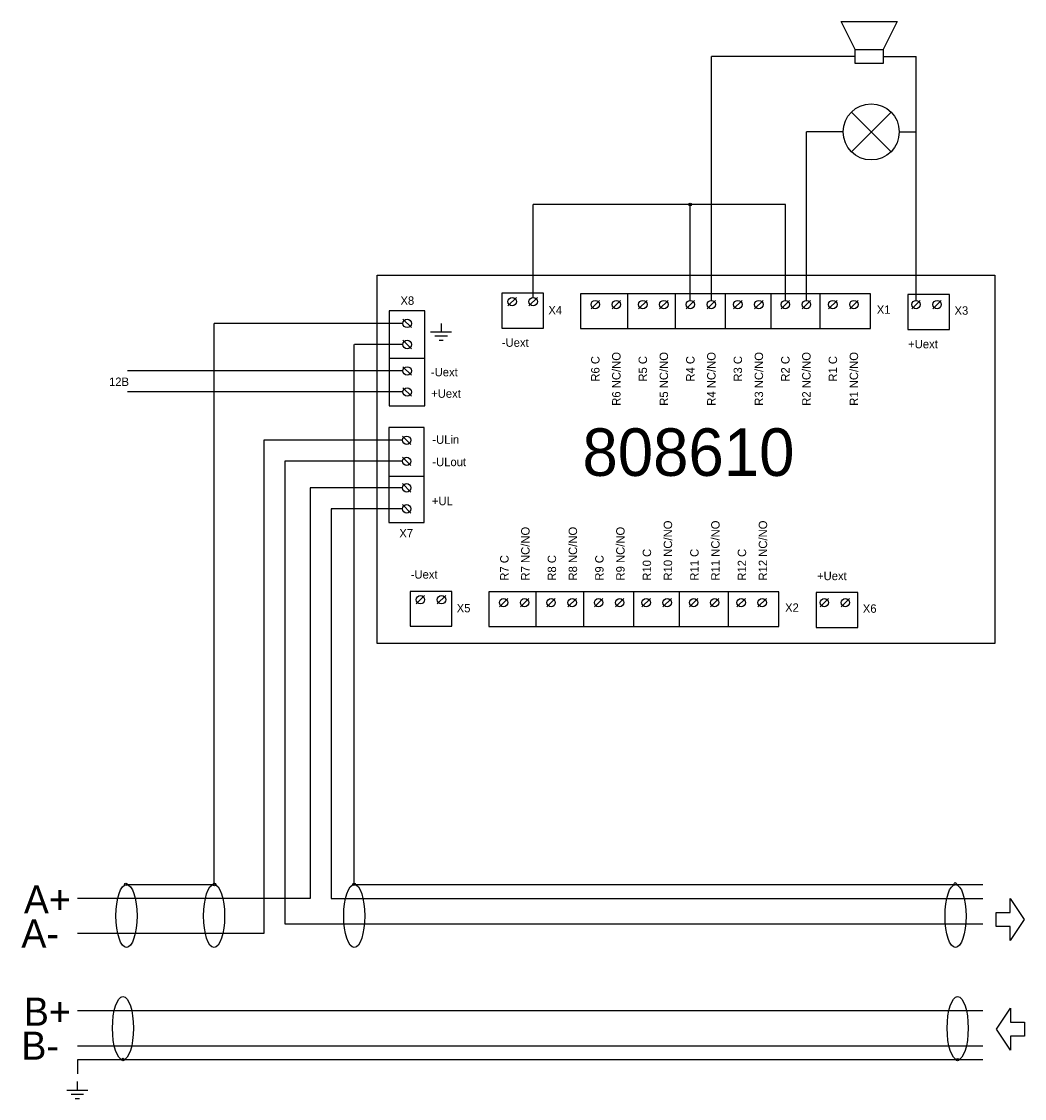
# Model space of a CAD drawing. Header units: inches. Extents: x 2 to 6.23, y 0.75 to 5.28.
import ezdxf

# ---------------------------------------------------------------- set-up
doc = ezdxf.new("R2010")
doc.units = ezdxf.units.IN
doc.header["$MEASUREMENT"] = 0

msp = doc.modelspace()

# ---------------------------------------------------------------- linework, layer by layer
for p, q in [((4.9073, 4.1098), (4.9073, 5.1354)), ((5.5126, 5.1356), (4.9076, 5.1356)), ((5.6306, 5.1356), (5.7688, 5.1356)), ((5.7688, 4.1098), (5.7688, 5.1356)), ((5.6637, 4.7355), (5.4968, 4.9024)), ((5.4968, 4.7355), (5.6637, 4.9023)), ((5.3073, 4.1098), (5.3073, 4.8191)), ((5.4622, 4.8189), (5.3073, 4.8189)), ((5.5802, 4.8189), (5.5802, 4.8189)), ((5.5802, 4.8189), (5.5802, 4.8189)), ((5.5802, 4.8189), (5.5802, 4.8189)), ((5.5802, 4.8189), (5.5802, 4.8189)), ((5.6982, 4.8189), (5.7688, 4.8189)), ((5.6637, 4.7355), (5.6637, 4.7355)), ((4.1573, 4.1222), (4.1573, 4.5131)), ((4.8188, 4.1098), (4.8188, 4.5135)), ((4.5538, 4.1382), (4.5538, 3.9914)), ((4.7553, 4.1382), (4.7553, 3.9914)), ((4.9653, 4.1382), (4.9653, 3.9914)), ((5.1583, 4.138), (5.1583, 3.9925)), ((5.364, 4.1382), (5.364, 3.9914)), ((4.0511, 4.0868), (4.0865, 4.1222)), ((4.1396, 4.0868), (4.175, 4.1222)), ((4.4011, 4.0744), (4.4365, 4.1098)), ((4.4896, 4.0744), (4.525, 4.1098)), ((4.6011, 4.0744), (4.6365, 4.1098)), ((4.6896, 4.0744), (4.725, 4.1098)), ((4.8011, 4.0744), (4.8365, 4.1098)), ((4.8896, 4.0744), (4.925, 4.1098)), ((5.0011, 4.0744), (5.0365, 4.1098)), ((5.0896, 4.0744), (5.125, 4.1098)), ((5.2011, 4.0744), (5.2365, 4.1098)), ((5.2896, 4.0744), (5.325, 4.1098)), ((5.4011, 4.0744), (5.4365, 4.1098)), ((5.4896, 4.0744), (5.525, 4.1098)), ((5.7511, 4.0744), (5.7865, 4.1098)), ((5.8396, 4.0744), (5.875, 4.1098)), ((2.8141, 1.6524), (2.8141, 4.0128)), ((3.6091, 4.0129), (2.8149, 4.0129)), ((3.6445, 3.9952), (3.6091, 4.0306)), ((3.7698, 4.0133), (3.7698, 3.9779)), ((3.7256, 3.9779), (3.8141, 3.9779)), ((3.7433, 3.9602), (3.7964, 3.9602)), ((3.761, 3.9425), (3.7787, 3.9425)), ((3.404, 1.653), (3.404, 3.9243)), ((3.6091, 3.9244), (3.4045, 3.9244)), ((3.6445, 3.9067), (3.6091, 3.9421)), ((3.5511, 3.8665), (3.7018, 3.8665)), ((3.6091, 3.8129), (2.45, 3.8129)), ((3.6445, 3.7952), (3.6091, 3.8306)), ((3.6091, 3.7244), (2.4492, 3.7244)), ((3.6445, 3.7067), (3.6091, 3.7421)), ((3.6424, 3.5035), (3.607, 3.5389)), ((3.607, 3.5212), (3.0235, 3.5212)), ((3.6424, 3.415), (3.607, 3.4504)), ((3.607, 3.4327), (3.112, 3.4327)), ((3.5495, 3.3704), (3.6986, 3.3704)), ((3.6424, 3.3035), (3.607, 3.3389)), ((3.3067, 3.2327), (3.3111, 3.2327)), ((3.607, 3.2327), (3.3069, 3.2327)), ((3.6424, 3.215), (3.607, 3.2504)), ((3.6651, 2.8328), (3.7005, 2.8682)), ((3.7536, 2.8328), (3.789, 2.8682)), ((4.0151, 2.8204), (4.0505, 2.8558)), ((4.1036, 2.8204), (4.139, 2.8558)), ((4.1679, 2.8842), (4.1679, 2.7374)), ((4.2151, 2.8204), (4.2505, 2.8558)), ((4.3036, 2.8204), (4.339, 2.8558)), ((4.3693, 2.8842), (4.3693, 2.7374)), ((4.4151, 2.8204), (4.4505, 2.8558)), ((4.5036, 2.8204), (4.539, 2.8558)), ((4.5794, 2.8842), (4.5794, 2.7374)), ((4.6151, 2.8204), (4.6505, 2.8558)), ((4.7036, 2.8204), (4.739, 2.8558)), ((4.7723, 2.884), (4.7723, 2.7385)), ((4.8151, 2.8204), (4.8505, 2.8558)), ((4.9036, 2.8204), (4.939, 2.8558)), ((4.9781, 2.8842), (4.9781, 2.7374)), ((5.0151, 2.8204), (5.0505, 2.8558)), ((5.1036, 2.8204), (5.139, 2.8558)), ((5.3651, 2.8204), (5.4005, 2.8558)), ((5.4536, 2.8204), (5.489, 2.8558)), ((2.4454, 1.6525), (2.8141, 1.6524)), ((3.4041, 1.6524), (6.05, 1.652)), ((2.2389, 1.1215), (6.05, 1.1215)), ((2.2389, 0.974), (6.05, 0.974)), ((6.05, 0.9151), (2.2389, 0.9151)), ((2.2389, 0.9151), (2.2389, 0.8561)), ((2.2384, 0.8227), (2.2384, 0.7873)), ((2.1941, 0.7873), (2.2826, 0.7873)), ((2.2118, 0.7696), (2.2649, 0.7696)), ((2.2295, 0.7519), (2.2472, 0.7519))]:
    msp.add_line(p, q)
for points in [[(5.5126, 5.1651), (5.4536, 5.2831), (5.6896, 5.2831), (5.6306, 5.1651)], [(5.2188, 4.1098), (5.2188, 4.5131), (4.1573, 4.5131)], [(3.0235, 3.5212), (3.0235, 1.446), (2.2389, 1.446)], [(3.112, 3.4327), (3.112, 1.4868), (6.05, 1.4868)], [(3.2182, 3.3212), (3.2182, 1.5935), (2.2389, 1.5935)], [(3.607, 3.3212), (3.2182, 3.3212)], [(3.3067, 3.2327), (3.3067, 1.5935), (6.05, 1.5935)]]:
    msp.add_lwpolyline(points)
for points in [[(5.5126, 5.1061), (5.5126, 5.1651), (5.6306, 5.1651), (5.6306, 5.1061)], [(3.5011, 4.2165), (6.1011, 4.2165), (6.1011, 2.6665), (3.5011, 2.6665)], [(4.0256, 3.9931), (4.2011, 3.9931), (4.2011, 4.1396), (4.0256, 4.1396)], [(4.3565, 3.9915), (5.5778, 3.9915), (5.5778, 4.138), (4.3565, 4.138)], [(5.7339, 3.9878), (5.9094, 3.9878), (5.9094, 4.1343), (5.7339, 4.1343)], [(3.5511, 4.0665), (3.5511, 3.6665), (3.7011, 3.6665), (3.7011, 4.0665)], [(3.549, 3.5748), (3.549, 3.1748), (3.699, 3.1748), (3.699, 3.5748)], [(3.6396, 2.7391), (3.8151, 2.7391), (3.8151, 2.8856), (3.6396, 2.8856)], [(3.9705, 2.7375), (5.1918, 2.7375), (5.1918, 2.884), (3.9705, 2.884)], [(5.3479, 2.7338), (5.5234, 2.7338), (5.5234, 2.8803), (5.3479, 2.8803)], [(6.1064, 1.5345), (6.1654, 1.5345), (6.1654, 1.5935), (6.2244, 1.505), (6.1654, 1.4165), (6.1654, 1.4755), (6.1064, 1.4755)], [(6.2254, 1.0144), (6.1664, 1.0144), (6.1664, 0.9554), (6.1074, 1.0439), (6.1664, 1.1324), (6.1664, 1.0734), (6.2254, 1.0734)]]:
    msp.add_lwpolyline(points, close=True)
for centre, radius in [((5.5802, 4.8189), 0.118), ((4.0688, 4.1045), 0.0177), ((4.1573, 4.1045), 0.0177), ((4.4188, 4.0921), 0.0177), ((4.5073, 4.0921), 0.0177), ((4.6188, 4.0921), 0.0177), ((4.7073, 4.0921), 0.0177), ((4.8188, 4.0921), 0.0177), ((4.9073, 4.0921), 0.0177), ((5.0188, 4.0921), 0.0177), ((5.1073, 4.0921), 0.0177), ((5.2188, 4.0921), 0.0177), ((5.3073, 4.0921), 0.0177), ((5.4188, 4.0921), 0.0177), ((5.5073, 4.0921), 0.0177), ((5.7688, 4.0921), 0.0177), ((5.8573, 4.0921), 0.0177), ((3.6268, 4.0129), 0.0177), ((3.6268, 3.9244), 0.0177), ((3.6268, 3.8129), 0.0177), ((3.6268, 3.7244), 0.0177), ((3.6247, 3.5212), 0.0177), ((3.6247, 3.4327), 0.0177), ((3.6247, 3.3212), 0.0177), ((3.6247, 3.2327), 0.0177), ((3.6828, 2.8505), 0.0177), ((3.7713, 2.8505), 0.0177), ((4.0328, 2.8381), 0.0177), ((4.1213, 2.8381), 0.0177), ((4.2328, 2.8381), 0.0177), ((4.3213, 2.8381), 0.0177), ((4.4328, 2.8381), 0.0177), ((4.5213, 2.8381), 0.0177), ((4.6328, 2.8381), 0.0177), ((4.7213, 2.8381), 0.0177), ((4.8328, 2.8381), 0.0177), ((4.9213, 2.8381), 0.0177), ((5.0328, 2.8381), 0.0177), ((5.1213, 2.8381), 0.0177), ((5.3828, 2.8381), 0.0177), ((5.4713, 2.8381), 0.0177)]:
    msp.add_circle(centre, radius)
at = {"color": 7}
for centre in [(4.8186, 4.5131), (2.4426, 1.6528), (2.8155, 1.652), (3.404, 1.653), (5.9343, 1.6546), (2.4306, 0.9153), (5.944, 0.9152)]:
    msp.add_circle(centre, 0.00547, dxfattribs=at)
for centre in [(2.4454, 1.5198), (2.8141, 1.5197), (3.4041, 1.5197), (5.9352, 1.5193), (2.4306, 1.0477), (5.9441, 1.0477)]:
    msp.add_ellipse(centre, major_axis=(0, 0.1327), ratio=0.333333)

# ---------------------------------------------------------------- texts
at = {"attachment_point": 1}
for s, insert, char_height in [('X8', (3.5986, 4.1266), 0.0354), ('X4', (4.2213, 4.0866), 0.0354), ('X1', (5.6037, 4.089), 0.0354), ('X3', (5.9308, 4.0849), 0.0354), ('-Uext', (4.0253, 3.95), 0.0354), ('+Uext', (5.7357, 3.9437), 0.0354), ('-Uext', (3.7268, 3.8258), 0.0354), ('12B', (2.3718, 3.7852), 0.0354), ('+Uext', (3.7279, 3.7355), 0.0354), ('-ULin', (3.7328, 3.5418), 0.0354), ('-ULout', (3.7328, 3.4477), 0.0354), ('+UL', (3.7311, 3.2835), 0.0354), ('X7', (3.5939, 3.1479), 0.0354), ('-Uext', (3.6417, 2.9745), 0.0354), ('+Uext', (5.3522, 2.9682), 0.0354), ('X5', (3.8353, 2.8326), 0.0354), ('X2', (5.2177, 2.835), 0.0354), ('X6', (5.5448, 2.8309), 0.0354), ('A+', (2.0135, 1.6482), 0.11799), ('A-', (2.0029, 1.505), 0.11799), ('B+', (2.0135, 1.1763), 0.11799), ('B-', (2.0029, 1.033), 0.11799)]:
    msp.add_mtext(s, dxfattribs=dict(at, insert=insert, char_height=char_height))
at = {"char_height": 0.0354, "attachment_point": 1, "rotation": 90}
for s, insert in [('R6 C', (4.4011, 3.7679)), ('R6 NC/NO', (4.4896, 3.6665)), ('R5 C', (4.6011, 3.7679)), ('R5 NC/NO', (4.6896, 3.6665)), ('R4 C', (4.8011, 3.7679)), ('R4 NC/NO', (4.8896, 3.6665)), ('R3 C', (5.0011, 3.7679)), ('R3 NC/NO', (5.0896, 3.6665)), ('R2 C', (5.2011, 3.7679)), ('R2 NC/NO', (5.2896, 3.6665)), ('R1 C', (5.4011, 3.7679)), ('R1 NC/NO', (5.4896, 3.6665)), ('R10 NC/NO', (4.7067, 2.9311)), ('R11 NC/NO', (4.9067, 2.9311)), ('R12 NC/NO', (5.1067, 2.9311)), ('R7 NC/NO', (4.1067, 2.9311)), ('R8 NC/NO', (4.3067, 2.9311)), ('R9 NC/NO', (4.5067, 2.9311)), ('R10 C', (4.6183, 2.9304)), ('R11 C', (4.8183, 2.9304)), ('R12 C', (5.0183, 2.9304)), ('R7 C', (4.0183, 2.9304)), ('R8 C', (4.2183, 2.9304)), ('R9 C', (4.4183, 2.9304))]:
    msp.add_mtext(s, dxfattribs=dict(at, insert=insert))
at = {"insert": (4.3647, 3.5714), "char_height": 0.2, "width": 2.944889, "attachment_point": 1}
msp.add_mtext('808610', dxfattribs=at)

doc.saveas('drawing.dxf')
